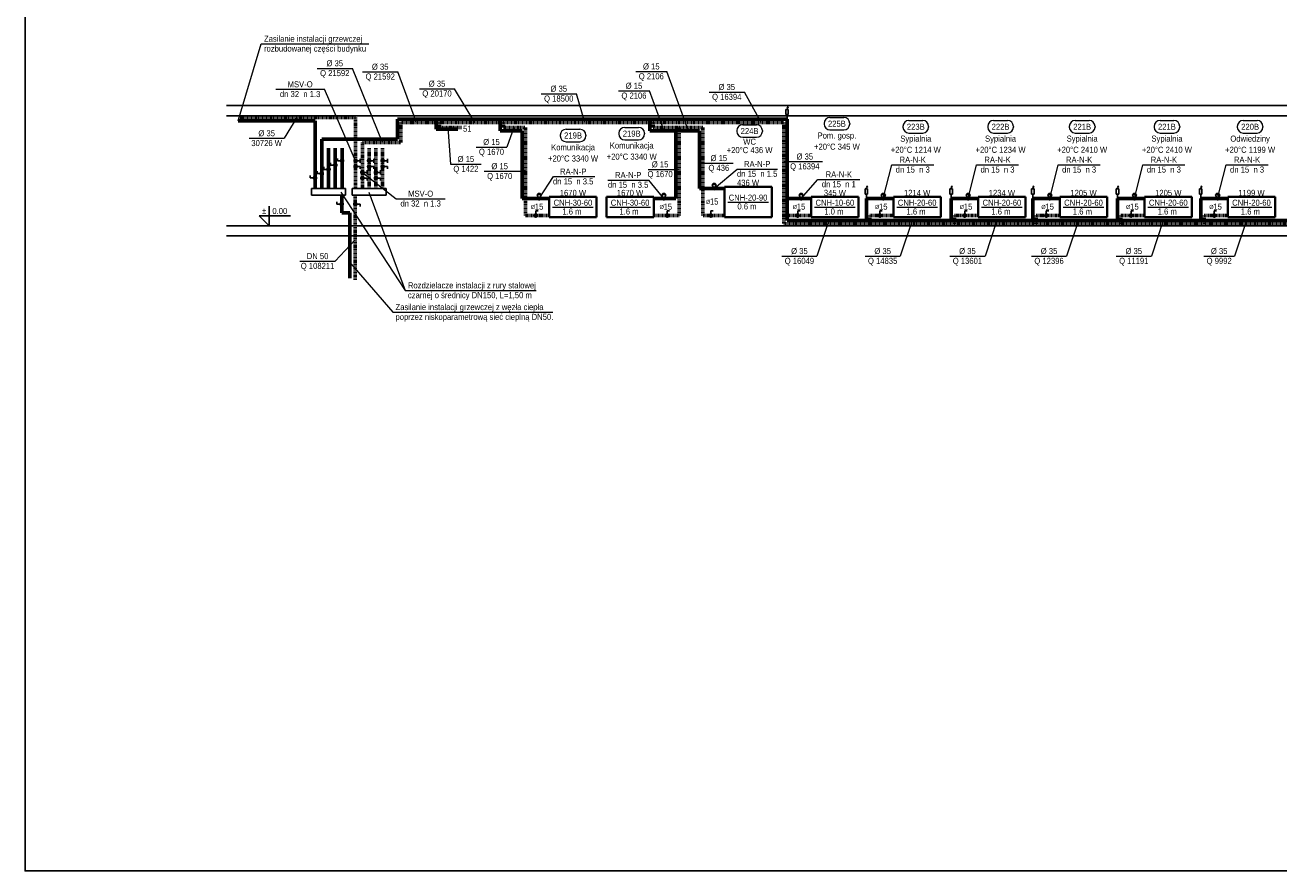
# Model space of a CAD drawing. Header units: millimetres. Extents: x -13172 to 86547, y 20 to 116183.
# Tile 13 of 52: x 13895 to 17603, y 45689 to 48190. Entities that reach past the tile are written whole.
import ezdxf
from ezdxf.enums import TextEntityAlignment as Align

# ---------------------------------------------------------------- set-up
doc = ezdxf.new("R2010")
doc.units = ezdxf.units.MM
doc.header["$LTSCALE"] = 0.7
doc.linetypes.add('CIEPLA', pattern=[5.7625, 3.175, -2.5875])
doc.layers.add('0000_NIEDRUK', color=3, linetype='Continuous', lineweight=25, plot=False)
for name, color, linetype, lineweight in [('____________co_rury_powrót', 5, 'CIEPLA', 60), ('____________co_rury_zasilanie', 1, 'Continuous', 60), ('ETYKIETY_ARMATURY', 7, 'Continuous', 18), ('ETYKIETY_GRZEJNIKOW', 7, 'Continuous', 18), ('ETYKIETY_POMIESZCZEN', 7, 'Continuous', 18), ('ETYKIETY_PRZEWODOW', 7, 'Continuous', 18), ('GRZEJNIKI', 1, 'Continuous', 40)]:
    doc.layers.add(name, color=color, linetype=linetype, lineweight=lineweight)
for name, color, linetype in [('ARMATURA', 7, 'Continuous'), ('RZEDNE', 7, 'Continuous'), ('STROPY', 7, 'Continuous')]:
    doc.layers.add(name, color=color, linetype=linetype)
doc.styles.add('arial', font='arial.ttf', dxfattribs={"width": 0.9})

msp = doc.modelspace()

# ---------------------------------------------------------------- linework, layer by layer
at = {"layer": '0000_NIEDRUK'}
msp.add_lwpolyline([(13895.384, 50496.156), (22729.504, 50496.156), (22729.504, 45688.685), (13895.384, 45688.685)], close=True, dxfattribs=at)
at = {"layer": '____________co_rury_powrót'}
for p, q in [((14872.835, 47916.819), (14525.271, 47916.819)), ((14872.835, 47916.819), (14872.835, 47706.819)), ((15006.261, 47901.819), (16138.85, 47901.819)), ((15006.261, 47901.819), (15006.261, 47842.356)), ((15120.618, 47901.819), (15120.618, 47886.819)), ((15120.618, 47886.819), (15185.618, 47886.819)), ((15310.618, 47901.819), (15310.618, 47886.819)), ((15310.618, 47886.819), (15375.618, 47886.819)), ((15375.618, 47886.819), (15375.618, 47626.819)), ((15752.677, 47901.819), (15752.677, 47886.819)), ((15752.677, 47886.819), (15899.734, 47886.819)), ((15830.11, 47886.819), (15830.11, 47626.819)), ((15899.734, 47886.819), (15899.734, 47626.819)), ((16138.85, 47901.819), (16138.85, 47601.819)), ((14892.835, 47842.356), (15006.261, 47842.356)), ((14892.835, 47842.356), (14892.835, 47706.819)), ((14912.835, 47826.073), (14912.835, 47706.819)), ((14932.835, 47826.073), (14932.835, 47706.819)), ((14952.835, 47826.073), (14952.835, 47706.819)), ((14871.883, 47436.819), (14871.883, 47686.819)), ((15375.618, 47626.819), (15445.618, 47626.819)), ((15830.11, 47626.819), (15754.532, 47626.819)), ((15963.443, 47626.819), (15899.734, 47626.819)), ((16138.85, 47626.819), (16220.234, 47626.819)), ((16393.496, 47626.819), (16463.496, 47626.819)), ((16393.496, 47601.819), (16393.496, 47626.819)), ((16644.187, 47626.819), (16714.187, 47626.819)), ((16644.187, 47601.819), (16644.187, 47626.819)), ((16885.509, 47626.819), (16955.509, 47626.819)), ((16885.509, 47601.819), (16885.509, 47626.819)), ((17136.2, 47626.819), (17206.2, 47626.819)), ((17136.2, 47601.819), (17136.2, 47626.819)), ((17382.206, 47626.819), (17452.206, 47626.819)), ((17382.206, 47601.819), (17382.206, 47626.819)), ((16138.85, 47601.819), (18394.301, 47601.819))]:
    msp.add_line(p, q, dxfattribs=at)
at = {"layer": '____________co_rury_zasilanie'}
for p, q in [((14996.261, 47911.819), (16148.85, 47911.819)), ((14996.261, 47911.819), (14996.261, 47852.356)), ((15110.618, 47911.819), (15110.618, 47881.819)), ((15300.618, 47911.819), (15300.618, 47876.819)), ((15742.677, 47911.819), (15742.677, 47876.819)), ((16148.85, 47911.819), (16148.85, 47611.819)), ((14752.835, 47906.819), (14525.505, 47906.819)), ((14752.835, 47906.819), (14752.835, 47706.819)), ((15110.618, 47881.819), (15175.618, 47881.819)), ((15300.618, 47876.819), (15365.618, 47876.819)), ((15365.618, 47876.819), (15365.618, 47676.819)), ((15742.677, 47876.819), (15889.734, 47876.819)), ((15820.11, 47876.819), (15820.11, 47676.819)), ((15889.734, 47876.819), (15889.734, 47706.819)), ((14772.835, 47852.356), (14996.261, 47852.356)), ((14772.835, 47852.356), (14772.835, 47706.819)), ((14792.835, 47826.073), (14792.835, 47706.819)), ((14812.835, 47826.073), (14812.835, 47706.819)), ((14832.835, 47826.073), (14832.835, 47706.819)), ((14831.715, 47686.819), (14831.715, 47634.546)), ((15889.734, 47706.819), (15963.443, 47706.819)), ((15365.618, 47676.819), (15445.618, 47676.819)), ((15820.11, 47676.819), (15754.532, 47676.819)), ((16148.85, 47676.819), (16220.234, 47676.819)), ((16383.496, 47611.819), (16383.496, 47676.819)), ((16383.496, 47676.819), (16463.496, 47676.819)), ((16634.187, 47611.819), (16634.187, 47676.819)), ((16634.187, 47676.819), (16714.187, 47676.819)), ((16875.509, 47611.819), (16875.509, 47676.819)), ((16875.509, 47676.819), (16955.509, 47676.819)), ((17126.2, 47611.819), (17126.2, 47676.819)), ((17126.2, 47676.819), (17206.2, 47676.819)), ((17372.206, 47611.819), (17372.206, 47676.819)), ((17372.206, 47676.819), (17452.206, 47676.819)), ((14831.715, 47634.546), (14855.729, 47634.546)), ((14855.729, 47634.546), (14855.729, 47441.819)), ((16148.85, 47611.819), (18384.301, 47611.819))]:
    msp.add_line(p, q, dxfattribs=at)
at = {"layer": 'ARMATURA', "lineweight": 18}
for p, q in [((16148.958, 47944.64), (16151.018, 47949.694)), ((16153.077, 47944.64), (16151.018, 47949.694)), ((16151.018, 47940.779), (16151.018, 47946.396)), ((16383.605, 47709.64), (16385.664, 47714.694)), ((16387.723, 47709.64), (16385.664, 47714.694)), ((16385.664, 47705.779), (16385.664, 47711.396)), ((16634.295, 47709.64), (16636.354, 47714.694)), ((16638.413, 47709.64), (16636.354, 47714.694)), ((16636.354, 47705.779), (16636.354, 47711.396)), ((16875.618, 47709.64), (16877.677, 47714.694)), ((16879.736, 47709.64), (16877.677, 47714.694)), ((16877.677, 47705.779), (16877.677, 47711.396)), ((17126.308, 47709.64), (17128.367, 47714.694)), ((17130.426, 47709.64), (17128.367, 47714.694)), ((17128.367, 47705.779), (17128.367, 47711.396)), ((17372.315, 47709.64), (17374.374, 47714.694)), ((17376.433, 47709.64), (17374.374, 47714.694)), ((17374.374, 47705.779), (17374.374, 47711.396))]:
    msp.add_line(p, q, dxfattribs=at)
at = {"layer": 'ARMATURA'}
for p, q in [((16145.198, 47940.779), (16152.502, 47940.779)), ((16145.198, 47925.493), (16145.198, 47940.779)), ((16152.502, 47925.493), (16145.198, 47925.493)), ((16148.85, 47911.819), (16148.85, 47925.493)), ((16152.502, 47925.493), (16152.502, 47940.779)), ((14778.835, 47770.411), (14778.835, 47763.411)), ((14778.835, 47763.411), (14785.835, 47763.411)), ((14798.835, 47783.16), (14798.835, 47776.16)), ((14798.835, 47776.16), (14805.835, 47776.16)), ((14818.835, 47795.909), (14818.835, 47788.909)), ((14818.835, 47788.909), (14825.835, 47788.909)), ((14886.835, 47788.909), (14879.835, 47788.909)), ((14886.835, 47771.812), (14879.835, 47771.812)), ((14886.835, 47794.909), (14886.835, 47782.909)), ((14886.835, 47764.812), (14886.835, 47771.812)), ((14906.835, 47760.493), (14906.835, 47748.493)), ((14926.835, 47788.909), (14919.835, 47788.909)), ((14926.835, 47771.812), (14919.835, 47771.812)), ((14926.835, 47794.909), (14926.835, 47782.909)), ((14926.835, 47764.812), (14926.835, 47771.812)), ((14946.835, 47760.493), (14946.835, 47748.493)), ((14966.835, 47788.909), (14959.835, 47788.909)), ((14966.835, 47771.812), (14959.835, 47771.812)), ((14966.835, 47794.909), (14966.835, 47782.909)), ((14966.835, 47764.812), (14966.835, 47771.812)), ((14738.835, 47744.914), (14738.835, 47737.914)), ((14738.835, 47737.914), (14745.835, 47737.914)), ((14758.835, 47757.662), (14758.835, 47750.662)), ((14758.835, 47750.662), (14765.835, 47750.662)), ((14906.835, 47754.493), (14899.835, 47754.493)), ((14906.835, 47737.396), (14899.835, 47737.396)), ((14906.835, 47730.396), (14906.835, 47737.396)), ((14946.835, 47754.493), (14939.835, 47754.493)), ((14946.835, 47737.396), (14939.835, 47737.396)), ((14946.835, 47730.396), (14946.835, 47737.396)), ((14742.835, 47706.819), (14842.835, 47706.819)), ((14742.835, 47706.819), (14742.835, 47686.819)), ((14742.835, 47686.819), (14842.835, 47686.819)), ((14842.835, 47706.819), (14842.835, 47686.819)), ((14862.835, 47706.819), (14962.835, 47706.819)), ((14862.835, 47706.819), (14862.835, 47686.819)), ((14862.835, 47686.819), (14962.835, 47686.819)), ((14962.835, 47706.819), (14962.835, 47686.819)), ((15412.618, 47691.819), (15409.618, 47688.819)), ((15409.618, 47688.819), (15421.618, 47688.819)), ((15409.618, 47688.819), (15412.618, 47678.819)), ((15418.618, 47691.819), (15412.618, 47691.819)), ((15421.618, 47688.819), (15418.618, 47691.819)), ((15421.618, 47688.819), (15418.618, 47678.819)), ((15781.532, 47691.819), (15778.532, 47688.819)), ((15778.532, 47688.819), (15790.532, 47688.819)), ((15778.532, 47688.819), (15781.532, 47678.819)), ((15787.532, 47691.819), (15781.532, 47691.819)), ((15790.532, 47688.819), (15787.532, 47691.819)), ((15790.532, 47688.819), (15787.532, 47678.819)), ((15930.443, 47721.819), (15927.443, 47718.819)), ((15927.443, 47718.819), (15939.443, 47718.819)), ((15927.443, 47718.819), (15930.443, 47708.819)), ((15936.443, 47721.819), (15930.443, 47721.819)), ((15939.443, 47718.819), (15936.443, 47721.819)), ((15939.443, 47718.819), (15936.443, 47708.819)), ((16187.234, 47691.819), (16184.234, 47688.819)), ((16184.234, 47688.819), (16196.234, 47688.819)), ((16184.234, 47688.819), (16187.234, 47678.819)), ((16193.234, 47691.819), (16187.234, 47691.819)), ((16196.234, 47688.819), (16193.234, 47691.819)), ((16196.234, 47688.819), (16193.234, 47678.819)), ((16379.844, 47705.779), (16387.148, 47705.779)), ((16379.844, 47690.493), (16379.844, 47705.779)), ((16387.148, 47690.493), (16379.844, 47690.493)), ((16383.496, 47676.819), (16383.496, 47690.493)), ((16387.148, 47690.493), (16387.148, 47705.779)), ((16430.496, 47691.819), (16427.496, 47688.819)), ((16427.496, 47688.819), (16439.496, 47688.819)), ((16427.496, 47688.819), (16430.496, 47678.819)), ((16436.496, 47691.819), (16430.496, 47691.819)), ((16439.496, 47688.819), (16436.496, 47691.819)), ((16439.496, 47688.819), (16436.496, 47678.819)), ((16630.534, 47705.779), (16637.839, 47705.779)), ((16630.534, 47690.493), (16630.534, 47705.779)), ((16637.839, 47690.493), (16630.534, 47690.493)), ((16634.187, 47676.819), (16634.187, 47690.493)), ((16637.839, 47690.493), (16637.839, 47705.779)), ((16681.187, 47691.819), (16678.187, 47688.819)), ((16678.187, 47688.819), (16690.187, 47688.819)), ((16678.187, 47688.819), (16681.187, 47678.819)), ((16687.187, 47691.819), (16681.187, 47691.819)), ((16690.187, 47688.819), (16687.187, 47691.819)), ((16690.187, 47688.819), (16687.187, 47678.819)), ((16871.857, 47705.779), (16879.161, 47705.779)), ((16871.857, 47690.493), (16871.857, 47705.779)), ((16879.161, 47690.493), (16871.857, 47690.493)), ((16875.509, 47676.819), (16875.509, 47690.493)), ((16879.161, 47690.493), (16879.161, 47705.779)), ((16922.509, 47691.819), (16919.509, 47688.819)), ((16919.509, 47688.819), (16931.509, 47688.819)), ((16919.509, 47688.819), (16922.509, 47678.819)), ((16928.509, 47691.819), (16922.509, 47691.819)), ((16931.509, 47688.819), (16928.509, 47691.819)), ((16931.509, 47688.819), (16928.509, 47678.819)), ((17122.548, 47705.779), (17129.852, 47705.779)), ((17122.548, 47690.493), (17122.548, 47705.779)), ((17129.852, 47690.493), (17122.548, 47690.493)), ((17126.2, 47676.819), (17126.2, 47690.493)), ((17129.852, 47690.493), (17129.852, 47705.779)), ((17173.2, 47691.819), (17170.2, 47688.819)), ((17170.2, 47688.819), (17182.2, 47688.819)), ((17170.2, 47688.819), (17173.2, 47678.819)), ((17179.2, 47691.819), (17173.2, 47691.819)), ((17182.2, 47688.819), (17179.2, 47691.819)), ((17182.2, 47688.819), (17179.2, 47678.819)), ((17368.554, 47705.779), (17375.858, 47705.779)), ((17368.554, 47690.493), (17368.554, 47705.779)), ((17375.858, 47690.493), (17368.554, 47690.493)), ((17372.206, 47676.819), (17372.206, 47690.493)), ((17375.858, 47690.493), (17375.858, 47705.779)), ((17419.206, 47691.819), (17416.206, 47688.819)), ((17416.206, 47688.819), (17428.206, 47688.819)), ((17416.206, 47688.819), (17419.206, 47678.819)), ((17425.206, 47691.819), (17419.206, 47691.819)), ((17428.206, 47688.819), (17425.206, 47691.819)), ((17428.206, 47688.819), (17425.206, 47678.819)), ((14817.715, 47667.683), (14817.715, 47660.683)), ((14817.715, 47660.683), (14824.715, 47660.683)), ((14885.883, 47660.683), (14878.883, 47660.683)), ((14885.883, 47653.683), (14885.883, 47660.683)), ((15412.618, 47640.819), (15405.618, 47640.819)), ((15405.618, 47640.819), (15405.618, 47633.819)), ((15801.532, 47640.819), (15794.532, 47640.819)), ((15794.532, 47640.819), (15794.532, 47633.819)), ((15930.443, 47640.819), (15923.443, 47640.819)), ((15923.443, 47640.819), (15923.443, 47633.819)), ((16187.234, 47640.819), (16180.234, 47640.819)), ((16180.234, 47640.819), (16180.234, 47633.819)), ((16430.496, 47640.819), (16423.496, 47640.819)), ((16423.496, 47640.819), (16423.496, 47633.819)), ((16681.187, 47640.819), (16674.187, 47640.819)), ((16674.187, 47640.819), (16674.187, 47633.819)), ((16922.509, 47640.819), (16915.509, 47640.819)), ((16915.509, 47640.819), (16915.509, 47633.819)), ((17173.2, 47640.819), (17166.2, 47640.819)), ((17166.2, 47640.819), (17166.2, 47633.819)), ((17419.206, 47640.819), (17412.206, 47640.819)), ((17412.206, 47640.819), (17412.206, 47633.819))]:
    msp.add_line(p, q, dxfattribs=at)
for points, const_width in [([(14792.835, 47759.911, 1), (14792.835, 47766.911, 1)], 7), ([(14812.835, 47772.66, 1), (14812.835, 47779.66, 1)], 7), ([(14832.835, 47785.409, 1), (14832.835, 47792.409, 1)], 7), ([(14872.835, 47792.409, 1), (14872.835, 47785.409, 1)], 7), ([(14872.835, 47775.312, 1), (14872.835, 47768.312, 1)], 7), ([(14892.835, 47757.993, 1), (14892.835, 47750.993, 1)], 7), ([(14912.835, 47792.409, 1), (14912.835, 47785.409, 1)], 7), ([(14912.835, 47775.312, 1), (14912.835, 47768.312, 1)], 7), ([(14932.835, 47757.993, 1), (14932.835, 47750.993, 1)], 7), ([(14952.835, 47792.409, 1), (14952.835, 47785.409, 1)], 7), ([(14952.835, 47775.312, 1), (14952.835, 47768.312, 1)], 7), ([(14752.835, 47734.414, 1), (14752.835, 47741.414, 1)], 7), ([(14772.835, 47747.162, 1), (14772.835, 47754.162, 1)], 7), ([(14892.835, 47740.896, 1), (14892.835, 47733.896, 1)], 7), ([(14932.835, 47740.896, 1), (14932.835, 47733.896, 1)], 7), ([(15930.443, 47706.819, 1), (15936.443, 47706.819, 1)], 6), ([(14831.715, 47657.183, 1), (14831.715, 47664.183, 1)], 7), ([(14871.883, 47664.183, 1), (14871.883, 47657.183, 1)], 7), ([(15412.618, 47676.819, 1), (15418.618, 47676.819, 1)], 6), ([(15781.532, 47676.819, 1), (15787.532, 47676.819, 1)], 6), ([(16187.234, 47676.819, 1), (16193.234, 47676.819, 1)], 6), ([(16430.496, 47676.819, 1), (16436.496, 47676.819, 1)], 6), ([(16681.187, 47676.819, 1), (16687.187, 47676.819, 1)], 6), ([(16922.509, 47676.819, 1), (16928.509, 47676.819, 1)], 6), ([(17173.2, 47676.819, 1), (17179.2, 47676.819, 1)], 6), ([(17419.206, 47676.819, 1), (17425.206, 47676.819, 1)], 6), ([(15402.118, 47626.819, 1), (15409.118, 47626.819, 1)], 7), ([(15791.032, 47626.819, 1), (15798.032, 47626.819, 1)], 7), ([(15919.943, 47626.819, 1), (15926.943, 47626.819, 1)], 7), ([(16176.734, 47626.819, 1), (16183.734, 47626.819, 1)], 7), ([(16419.996, 47626.819, 1), (16426.996, 47626.819, 1)], 7), ([(16670.687, 47626.819, 1), (16677.687, 47626.819, 1)], 7), ([(16912.009, 47626.819, 1), (16919.009, 47626.819, 1)], 7), ([(17162.7, 47626.819, 1), (17169.7, 47626.819, 1)], 7), ([(17408.706, 47626.819, 1), (17415.706, 47626.819, 1)], 7)]:
    msp.add_lwpolyline(points, format="xyb", close=True, dxfattribs=dict(at, const_width=const_width))
at = {"layer": 'ETYKIETY_ARMATURY'}
for p, q in [((14636.786, 48000.09), (14780.786, 48000.09)), ((14872.835, 47788.909), (14780.786, 48000.09)), ((15933.443, 47706.819), (16001.053, 47764.314)), ((16001.053, 47764.314), (16120.314, 47764.314)), ((16433.496, 47676.819), (16458.496, 47776.819)), ((16458.496, 47776.819), (16582.496, 47776.819)), ((16684.187, 47676.819), (16709.187, 47776.819)), ((16709.187, 47776.819), (16833.187, 47776.819)), ((16925.509, 47676.819), (16950.509, 47776.819)), ((16950.509, 47776.819), (17074.509, 47776.819)), ((17176.2, 47676.819), (17201.2, 47776.819)), ((17201.2, 47776.819), (17325.2, 47776.819)), ((17422.206, 47676.819), (17447.206, 47776.819)), ((17447.206, 47776.819), (17571.206, 47776.819)), ((14893.538, 47754.493), (14993.239, 47676.516)), ((15415.618, 47676.819), (15458.363, 47741.819)), ((15458.363, 47741.819), (15580.206, 47741.819)), ((15618.848, 47731.819), (15740.38, 47731.819)), ((15784.532, 47676.819), (15740.38, 47731.819)), ((16190.234, 47676.819), (16239.82, 47733.522)), ((16239.82, 47733.522), (16363.82, 47733.522)), ((14993.239, 47676.516), (15137.239, 47676.516))]:
    msp.add_line(p, q, dxfattribs=at)
at = {"layer": 'ETYKIETY_POMIESZCZEN'}
for p, q in [((16275.734, 47916.967), (16316.734, 47916.967)), ((16508.996, 47907.819), (16549.996, 47907.819)), ((16759.687, 47907.819), (16800.687, 47907.819)), ((17001.009, 47907.819), (17042.009, 47907.819)), ((17251.7, 47907.819), (17292.7, 47907.819)), ((17497.706, 47907.819), (17538.706, 47907.819)), ((15495.41, 47882.03), (15536.41, 47882.03)), ((15668.877, 47887.519), (15709.877, 47887.519)), ((16000.035, 47877.817), (16000.035, 47875.817)), ((16017.535, 47895.317), (16058.535, 47895.317)), ((16076.035, 47877.817), (16076.035, 47875.817)), ((16258.234, 47899.467), (16258.234, 47897.467)), ((16275.734, 47879.967), (16316.734, 47879.967)), ((16334.234, 47899.467), (16334.234, 47897.467)), ((16491.496, 47890.319), (16491.496, 47888.319)), ((16508.996, 47870.819), (16549.996, 47870.819)), ((16567.496, 47890.319), (16567.496, 47888.319)), ((16742.187, 47890.319), (16742.187, 47888.319)), ((16759.687, 47870.819), (16800.687, 47870.819)), ((16818.187, 47890.319), (16818.187, 47888.319)), ((16983.509, 47890.319), (16983.509, 47888.319)), ((17001.009, 47870.819), (17042.009, 47870.819)), ((17059.509, 47890.319), (17059.509, 47888.319)), ((17234.2, 47890.319), (17234.2, 47888.319)), ((17251.7, 47870.819), (17292.7, 47870.819)), ((17310.2, 47890.319), (17310.2, 47888.319)), ((17480.206, 47890.319), (17480.206, 47888.319)), ((17497.706, 47870.819), (17538.706, 47870.819)), ((17556.206, 47890.319), (17556.206, 47888.319)), ((15477.91, 47864.53), (15477.91, 47862.53)), ((15495.41, 47845.03), (15536.41, 47845.03)), ((15553.91, 47864.53), (15553.91, 47862.53)), ((15651.377, 47870.019), (15651.377, 47868.019)), ((15668.877, 47850.519), (15709.877, 47850.519)), ((15727.377, 47870.019), (15727.377, 47868.019)), ((16017.535, 47858.317), (16058.535, 47858.317))]:
    msp.add_line(p, q, dxfattribs=at)
for centre, start, end in [((16275.734, 47899.467), 90, 180), ((16316.734, 47899.467), 0, 90), ((16508.996, 47890.319), 90, 180), ((16549.996, 47890.319), 0, 90), ((16759.687, 47890.319), 90, 180), ((16800.687, 47890.319), 0, 90), ((17001.009, 47890.319), 90, 180), ((17042.009, 47890.319), 0, 90), ((17251.7, 47890.319), 90, 180), ((17292.7, 47890.319), 0, 90), ((17497.706, 47890.319), 90, 180), ((17538.706, 47890.319), 0, 90), ((15495.41, 47864.53), 90, 180), ((15536.41, 47864.53), 0, 90), ((15668.877, 47870.019), 90, 180), ((15709.877, 47870.019), 0, 90), ((16017.535, 47877.817), 90, 180), ((16017.535, 47875.817), 180, 270), ((16058.535, 47877.817), 0, 90), ((16058.535, 47875.817), 270, 0), ((16275.734, 47897.467), 180, 270), ((16316.734, 47897.467), 270, 0), ((16508.996, 47888.319), 180, 270), ((16549.996, 47888.319), 270, 0), ((16759.687, 47888.319), 180, 270), ((16800.687, 47888.319), 270, 0), ((17001.009, 47888.319), 180, 270), ((17042.009, 47888.319), 270, 0), ((17251.7, 47888.319), 180, 270), ((17292.7, 47888.319), 270, 0), ((17497.706, 47888.319), 180, 270), ((17538.706, 47888.319), 270, 0), ((15495.41, 47862.53), 180, 270), ((15536.41, 47862.53), 270, 0), ((15668.877, 47868.019), 180, 270), ((15709.877, 47868.019), 270, 0)]:
    msp.add_arc(centre, 17.5, start, end, dxfattribs=at)
at = {"layer": 'ETYKIETY_PRZEWODOW'}
for p, q in [((14525.505, 47906.819), (14593.87, 48134.821)), ((14593.87, 48134.821), (14912.227, 48134.821)), ((14759.221, 48062.077), (14863.221, 48062.077)), ((14952.299, 47842.356), (14863.221, 48062.077)), ((14893.647, 48051.899), (14997.647, 48051.899)), ((15052.877, 47901.819), (14997.647, 48051.899)), ((15701.772, 48052.733), (15792.772, 48052.733)), ((15857.772, 47876.819), (15792.772, 48052.733)), ((15061.618, 48001.819), (15165.618, 48001.819)), ((15225.618, 47901.819), (15165.618, 48001.819)), ((15421.618, 47986.819), (15525.618, 47986.819)), ((15550.618, 47901.819), (15525.618, 47986.819)), ((15650.548, 47995.541), (15741.548, 47995.541)), ((15785.416, 47876.819), (15741.548, 47995.541)), ((15918.457, 47991.819), (16022.457, 47991.819)), ((16072.457, 47901.819), (16022.457, 47991.819)), ((14699.053, 47916.819), (14661.79, 47855.172)), ((15145.618, 47886.819), (15153.545, 47778.979)), ((15340.618, 47886.819), (15320.192, 47829.326)), ((14557.79, 47855.172), (14661.79, 47855.172)), ((15229.192, 47829.326), (15320.192, 47829.326)), ((15153.545, 47778.979), (15244.545, 47778.979)), ((15737.818, 47763.325), (15830.11, 47763.325)), ((15889.734, 47781.792), (15989.486, 47781.792)), ((16138.85, 47786.32), (16253.312, 47786.32)), ((15253.404, 47757.749), (15375.618, 47757.749)), ((14828.857, 47695.524), (15019.382, 47405.514)), ((14912.334, 47695.524), (15019.382, 47405.514)), ((16272.261, 47611.819), (16237.261, 47506.819)), ((16518.496, 47611.819), (16483.496, 47506.819)), ((16769.187, 47611.819), (16734.187, 47506.819)), ((17010.509, 47611.819), (16975.509, 47506.819)), ((17261.2, 47611.819), (17226.2, 47506.819)), ((17507.206, 47611.819), (17472.206, 47506.819)), ((14871.883, 47554.708), (14812.383, 47491.934)), ((16133.261, 47506.819), (16237.261, 47506.819)), ((16379.496, 47506.819), (16483.496, 47506.819)), ((16630.187, 47506.819), (16734.187, 47506.819)), ((16871.509, 47506.819), (16975.509, 47506.819)), ((17122.2, 47506.819), (17226.2, 47506.819)), ((17381.206, 47506.819), (17472.206, 47506.819)), ((14708.383, 47491.934), (14812.383, 47491.934)), ((14855.729, 47487.587), (14982.789, 47341.294)), ((15019.382, 47405.514), (15406.908, 47405.514)), ((14982.789, 47341.294), (15455.992, 47341.294))]:
    msp.add_line(p, q, dxfattribs=at)
at = {"layer": 'GRZEJNIKI'}
for p, q in [((15963.443, 47711.819), (16103.443, 47711.819)), ((15963.443, 47621.819), (15963.443, 47711.819)), ((15963.443, 47711.819), (16103.443, 47711.819)), ((15963.443, 47621.819), (15963.443, 47711.819)), ((16103.443, 47621.819), (16103.443, 47711.819)), ((16103.443, 47621.819), (16103.443, 47711.819)), ((15445.618, 47681.819), (15585.618, 47681.819)), ((15445.618, 47621.819), (15445.618, 47681.819)), ((15445.618, 47681.819), (15585.618, 47681.819)), ((15445.618, 47621.819), (15445.618, 47681.819)), ((15585.618, 47621.819), (15585.618, 47681.819)), ((15585.618, 47621.819), (15585.618, 47681.819)), ((15614.532, 47681.819), (15754.532, 47681.819)), ((15614.532, 47621.819), (15614.532, 47681.819)), ((15614.532, 47681.819), (15754.532, 47681.819)), ((15614.532, 47621.819), (15614.532, 47681.819)), ((15754.532, 47621.819), (15754.532, 47681.819)), ((15754.532, 47621.819), (15754.532, 47681.819)), ((16220.234, 47681.819), (16360.234, 47681.819)), ((16220.234, 47621.819), (16220.234, 47681.819)), ((16220.234, 47681.819), (16360.234, 47681.819)), ((16220.234, 47621.819), (16220.234, 47681.819)), ((16360.234, 47621.819), (16360.234, 47681.819)), ((16360.234, 47621.819), (16360.234, 47681.819)), ((16463.496, 47681.819), (16603.496, 47681.819)), ((16463.496, 47621.819), (16463.496, 47681.819)), ((16463.496, 47681.819), (16603.496, 47681.819)), ((16463.496, 47621.819), (16463.496, 47681.819)), ((16603.496, 47621.819), (16603.496, 47681.819)), ((16603.496, 47621.819), (16603.496, 47681.819)), ((16714.187, 47681.819), (16854.187, 47681.819)), ((16714.187, 47621.819), (16714.187, 47681.819)), ((16714.187, 47681.819), (16854.187, 47681.819)), ((16714.187, 47621.819), (16714.187, 47681.819)), ((16854.187, 47621.819), (16854.187, 47681.819)), ((16854.187, 47621.819), (16854.187, 47681.819)), ((16955.509, 47681.819), (17095.509, 47681.819)), ((16955.509, 47621.819), (16955.509, 47681.819)), ((16955.509, 47681.819), (17095.509, 47681.819)), ((16955.509, 47621.819), (16955.509, 47681.819)), ((17095.509, 47621.819), (17095.509, 47681.819)), ((17095.509, 47621.819), (17095.509, 47681.819)), ((17206.2, 47681.819), (17346.2, 47681.819)), ((17206.2, 47621.819), (17206.2, 47681.819)), ((17206.2, 47681.819), (17346.2, 47681.819)), ((17206.2, 47621.819), (17206.2, 47681.819)), ((17346.2, 47621.819), (17346.2, 47681.819)), ((17346.2, 47621.819), (17346.2, 47681.819)), ((17452.206, 47681.819), (17592.206, 47681.819)), ((17452.206, 47621.819), (17452.206, 47681.819)), ((17452.206, 47681.819), (17592.206, 47681.819)), ((17452.206, 47621.819), (17452.206, 47681.819)), ((17592.206, 47621.819), (17592.206, 47681.819)), ((17592.206, 47621.819), (17592.206, 47681.819)), ((15445.618, 47621.819), (15585.618, 47621.819)), ((15445.618, 47621.819), (15585.618, 47621.819)), ((15614.532, 47621.819), (15754.532, 47621.819)), ((15614.532, 47621.819), (15754.532, 47621.819)), ((15963.443, 47621.819), (16103.443, 47621.819)), ((15963.443, 47621.819), (16103.443, 47621.819)), ((16220.234, 47621.819), (16360.234, 47621.819)), ((16220.234, 47621.819), (16360.234, 47621.819)), ((16463.496, 47621.819), (16603.496, 47621.819)), ((16463.496, 47621.819), (16603.496, 47621.819)), ((16714.187, 47621.819), (16854.187, 47621.819)), ((16714.187, 47621.819), (16854.187, 47621.819)), ((16955.509, 47621.819), (17095.509, 47621.819)), ((16955.509, 47621.819), (17095.509, 47621.819)), ((17206.2, 47621.819), (17346.2, 47621.819)), ((17206.2, 47621.819), (17346.2, 47621.819)), ((17452.206, 47621.819), (17592.206, 47621.819)), ((17452.206, 47621.819), (17592.206, 47621.819))]:
    msp.add_line(p, q, dxfattribs=at)
at = {"layer": 'GRZEJNIKI', "color": 7, "lineweight": 18}
for p, q in [((15455.618, 47651.819), (15575.618, 47651.819)), ((15624.532, 47651.819), (15744.532, 47651.819)), ((15973.443, 47666.819), (16093.443, 47666.819)), ((16230.234, 47651.819), (16350.234, 47651.819)), ((16473.496, 47651.819), (16593.496, 47651.819)), ((16724.187, 47651.819), (16844.187, 47651.819)), ((16965.509, 47651.819), (17085.509, 47651.819)), ((17216.2, 47651.819), (17336.2, 47651.819)), ((17462.206, 47651.819), (17582.206, 47651.819))]:
    msp.add_line(p, q, dxfattribs=at)
at = {"layer": 'RZEDNE'}
for p, q in [((14616.757, 47654.819), (14616.757, 47596.819)), ((14616.757, 47596.819), (14587.757, 47625.819)), ((14587.757, 47625.819), (14680.757, 47625.819))]:
    msp.add_line(p, q, dxfattribs=at)
at = {"layer": 'STROPY'}
for p, q in [((21739.254, 47951.819), (14491.522, 47951.819)), ((21739.254, 47921.819), (14491.522, 47921.819)), ((21739.254, 47596.819), (14491.522, 47596.819)), ((21739.254, 47566.819), (14491.522, 47566.819))]:
    msp.add_line(p, q, dxfattribs=at)

# ---------------------------------------------------------------- texts
at = {"layer": 'ETYKIETY_ARMATURY', "style": 'arial', "width": 0.9}
for s, p in [('MSV-O', (14708.786, 48015.09)), ('dn 32  n 1.3', (14708.786, 47986.09)), ('RA-N-K', (16520.496, 47791.819)), ('RA-N-K', (16771.187, 47791.819)), ('RA-N-K', (17012.509, 47791.819)), ('RA-N-K', (17263.2, 47791.819)), ('RA-N-K', (17509.206, 47791.819)), ('RA-N-P', (15516.36, 47756.819)), ('dn 15  n 1.5', (16060.463, 47750.314)), ('RA-N-P', (16060.463, 47779.314)), ('dn 15  n 3', (16520.496, 47762.819)), ('dn 15  n 3', (16771.187, 47762.819)), ('dn 15  n 3', (17012.509, 47762.819)), ('dn 15  n 3', (17263.2, 47762.819)), ('dn 15  n 3', (17509.206, 47762.819)), ('dn 15  n 3.5', (15516.36, 47727.819)), ('dn 15  n 3.5', (15678.917, 47717.819)), ('RA-N-P', (15678.917, 47746.819)), ('dn 15  n 1', (16301.82, 47719.522)), ('RA-N-K', (16301.82, 47748.522)), ('MSV-O', (15065.239, 47691.516)), ('dn 32  n 1.3', (15065.239, 47662.516))]:
    msp.add_text(s, height=18, dxfattribs=at).set_placement(p, align=Align.MIDDLE_CENTER)
at = {"layer": 'ETYKIETY_GRZEJNIKOW', "style": 'arial', "width": 0.9}
for s, p in [('436 W', (16033.443, 47723.819)), ('1670 W', (15515.618, 47693.819)), ('1670 W', (15684.532, 47693.819)), ('CNH-20-90', (16033.443, 47679.819)), ('345 W', (16290.234, 47693.819)), ('1214 W', (16533.496, 47693.819)), ('1234 W', (16784.187, 47693.819)), ('1205 W', (17025.509, 47693.819)), ('1205 W', (17276.2, 47693.819)), ('1199 W', (17522.206, 47693.819)), ('CNH-30-60', (15515.618, 47664.819)), ('1.6 m ', (15515.618, 47638.819)), ('CNH-30-60', (15684.532, 47664.819)), ('1.6 m ', (15684.532, 47638.819)), ('0.6 m ', (16033.443, 47653.819)), ('CNH-10-60', (16290.234, 47664.819)), ('1.0 m ', (16290.234, 47638.819)), ('CNH-20-60', (16533.496, 47664.819)), ('1.6 m ', (16533.496, 47638.819)), ('CNH-20-60', (16784.187, 47664.819)), ('1.6 m ', (16784.187, 47638.819)), ('CNH-20-60', (17025.509, 47664.819)), ('1.6 m ', (17025.509, 47638.819)), ('CNH-20-60', (17276.2, 47664.819)), ('1.6 m ', (17276.2, 47638.819)), ('CNH-20-60', (17522.206, 47664.819)), ('1.6 m ', (17522.206, 47638.819))]:
    msp.add_text(s, height=18, dxfattribs=at).set_placement(p, align=Align.MIDDLE_CENTER)
at = {"layer": 'ETYKIETY_POMIESZCZEN', "style": 'arial', "width": 0.9}
for s, p in [('225B', (16296.234, 47898.467)), ('219B', (15515.91, 47863.53)), ('219B', (15689.377, 47869.019)), ('224B', (16038.035, 47876.817)), ('Pom. gosp.', (16296.234, 47863.467)), ('223B', (16529.496, 47889.319)), ('222B', (16780.187, 47889.319)), ('221B', (17021.509, 47889.319)), ('221B', (17272.2, 47889.319)), ('220B', (17518.206, 47889.319)), ('Komunikacja', (15515.91, 47828.53)), ('Komunikacja', (15689.377, 47834.019)), ('WC', (16038.035, 47845.236)), ('+20°C 345 W', (16296.234, 47830.467)), ('Sypialnia', (16529.496, 47854.319)), ('Sypialnia', (16780.187, 47854.319)), ('Sypialnia', (17021.509, 47854.319)), ('Sypialnia', (17272.2, 47854.319)), ('Odwiedziny', (17518.206, 47854.319)), ('+20°C 3340 W', (15515.91, 47795.53)), ('+20°C 3340 W', (15689.377, 47801.019)), ('+20°C 436 W', (16038.035, 47820.317)), ('+20°C 1214 W', (16529.496, 47821.319)), ('+20°C 1234 W', (16780.187, 47821.319)), ('+20°C 2410 W', (17021.509, 47821.319)), ('+20°C 2410 W', (17272.2, 47821.319)), ('+20°C 1199 W', (17518.206, 47821.319))]:
    msp.add_text(s, height=18, dxfattribs=at).set_placement(p, align=Align.MIDDLE_CENTER)
at = {"layer": 'ETYKIETY_PRZEWODOW', "style": 'arial', "width": 0.9}
for s, p in [('Zasilanie instalacji grzewczej', (14601.959, 48140.673)), ('rozbudowanej części budynku', (14601.959, 48111.673)), ('Rozdzielacze instalacji z rury stalowej', (15027.47, 47411.366)), ('czarnej o średnicy DN150, L=1,50 m ', (15027.47, 47382.366)), ('Zasilanie instalacji grzewczej z węzła ciepła', (14990.878, 47347.146)), ('poprzez niskoparametrową sieć cieplną DN50.', (14990.878, 47318.146))]:
    msp.add_text(s, height=18, dxfattribs=at).set_placement(p)
for s, height, p in [('Q 21592', 18, (14811.221, 48048.077)), ('%%c 35', 18, (14811.221, 48077.077)), ('%%c 35', 18, (14945.647, 48066.899)), ('%%c 15', 18, (15747.272, 48067.733)), ('Q 21592', 18, (14945.647, 48037.899)), ('%%c 35', 18, (15113.618, 48016.819)), ('%%c 15', 18, (15696.048, 48010.541)), ('Q 2106', 18, (15747.272, 48038.733)), ('Q 20170', 18, (15113.618, 47987.819)), ('Q 18500', 18, (15473.618, 47972.819)), ('%%c 35', 18, (15473.618, 48001.819)), ('Q 2106', 18, (15696.048, 47981.541)), ('Q 16394', 18, (15970.457, 47977.819)), ('%%c 35', 18, (15970.457, 48006.819)), ('%%c 35', 18, (14609.79, 47870.172)), ('51', 18, (15203.048, 47883.612)), ('30726 W', 18, (14609.79, 47841.172)), ('%%c 15', 18, (15274.692, 47844.326)), ('%%c 15', 18, (15199.045, 47793.979)), ('Q 1670', 18, (15274.692, 47815.326)), ('%%c 15', 18, (15947.045, 47796.792)), ('%%c 35', 18, (16201.312, 47801.32)), ('Q 1422', 18, (15199.045, 47764.979)), ('%%c 15', 18, (15298.904, 47772.749)), ('%%c 15', 18, (15773.372, 47778.325)), ('Q 436', 18, (15947.045, 47767.792)), ('Q 16394', 18, (16201.312, 47772.32)), ('Q 1670', 18, (15298.904, 47743.749)), ('Q 1670', 18, (15773.372, 47749.325)), ('%%c', 12, (15397.299, 47652.311)), ('15', 18, (15415.479, 47653.204)), ('%%c', 12, (15778.124, 47652.311)), ('15', 18, (15796.304, 47653.204)), ('%%c', 12, (15915.123, 47667.311)), ('15', 18, (15933.304, 47668.204)), ('%%c', 12, (16171.915, 47652.311)), ('15', 18, (16190.095, 47653.204)), ('%%c', 12, (16415.177, 47652.311)), ('15', 18, (16433.357, 47653.204)), ('%%c', 12, (16665.867, 47652.311)), ('15', 18, (16684.047, 47653.204)), ('%%c', 12, (16907.19, 47652.311)), ('15', 18, (16925.37, 47653.204)), ('%%c', 12, (17157.88, 47652.311)), ('15', 18, (17176.061, 47653.204)), ('%%c', 12, (17403.887, 47652.311)), ('15', 18, (17422.067, 47653.204)), ('DN 50', 18, (14760.383, 47506.934)), ('Q 16049', 18, (16185.261, 47492.819)), ('%%c 35', 18, (16185.261, 47521.819)), ('Q 14835', 18, (16431.496, 47492.819)), ('%%c 35', 18, (16431.496, 47521.819)), ('Q 13601', 18, (16682.187, 47492.819)), ('%%c 35', 18, (16682.187, 47521.819)), ('Q 12396', 18, (16923.509, 47492.819)), ('%%c 35', 18, (16923.509, 47521.819)), ('Q 11191', 18, (17174.2, 47492.819)), ('%%c 35', 18, (17174.2, 47521.819)), ('Q 9992', 18, (17426.706, 47492.819)), ('%%c 35', 18, (17426.706, 47521.819)), ('Q 108211', 18, (14760.383, 47477.934))]:
    msp.add_text(s, height=height, dxfattribs=at).set_placement(p, align=Align.MIDDLE_CENTER)
at = {"layer": 'RZEDNE', "lineweight": 20, "style": 'arial', "width": 0.9}
for s, p in [('%%P', (14602.257, 47640.319)), ('0.00', (14648.757, 47640.319))]:
    msp.add_text(s, height=18, dxfattribs=at).set_placement(p, align=Align.MIDDLE_CENTER)

doc.saveas('drawing.dxf')
